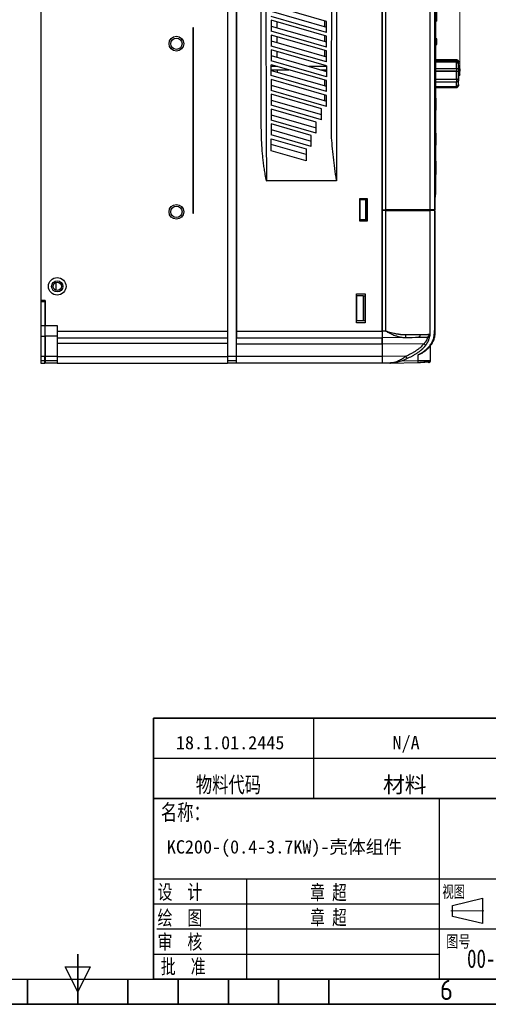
# Model space of a CAD drawing. Header units: millimetres. Extents: x 0 to 423, y 0 to 297.
# Tile 12 of 32: x 208 to 302, y 0 to 196. Entities that reach past the tile are written whole.
import ezdxf

# ---------------------------------------------------------------- set-up
doc = ezdxf.new("R2010")
doc.units = ezdxf.units.MM
doc.header["$PDSIZE"] = -1
doc.linetypes.add('CENTERX2', pattern=[20.32, 12.7, -2.54, 2.54, -2.54])
doc.layers.add('中心线', color=1, linetype='CENTERX2')
doc.layers.add('实线', color=2, linetype='Continuous', lineweight=25)
doc.styles.add('SLDTEXTSTYLE1', font='ISOCP')
doc.styles.add('SLDTEXTSTYLE10', font='SIMSUN.TTC', dxfattribs={"width": 0.75, "bigfont": 'bigfont'})
doc.styles.add('SLDTEXTSTYLE11', font='SIMSUN.TTC', dxfattribs={"width": 0.7, "bigfont": 'bigfont'})
doc.styles.add('SLDTEXTSTYLE14', font='SIMSUN.TTC', dxfattribs={"bigfont": 'bigfont'})
doc.styles.add('SLDTEXTSTYLE16', font='ARIAL.TTF', dxfattribs={"width": 0.948})
doc.styles.add('SLDTEXTSTYLE2', font='HYSWLONGFANGSONG.TTF', dxfattribs={"bigfont": 'bigfont'})
doc.styles.add('SLDTEXTSTYLE5', font='SIMSUN.TTC')
doc.styles.add('SLDTEXTSTYLE6', font='SIMSUN.TTC', dxfattribs={"width": 0.729167, "bigfont": 'bigfont'})
doc.dimstyles.new('SLDDIMSTYLE0', dxfattribs={"dimtxt": 3.5, "dimasz": 2.8, "dimexe": 0, "dimexo": 0.0625, "dimgap": 0.875, "dimtad": 2, "dimlfac": 2, "dimrnd": 1e-09, "dimzin": 12, "dimdsep": 46, "dimtxsty": 'SLDTEXTSTYLE16', "dimsah": 1, "dimcen": 0.09, "dimadec": 0, "dimazin": 3, "dimtfac": 1, "dimtofl": 0, "dimtmove": 0, "dimatfit": 3, "dimfxl": 1, "dimfrac": 2, "dimtolj": 1, "dimtzin": 12, "dimarcsym": 0})

# ---------------------------------------------------------------- blocks, each defined once
blk = doc.blocks.new('SW_NOTE_0_24')
at = {"color": 0, "linetype": 'Continuous', "lineweight": 18, "insert": (1.5, 5.16), "char_height": 4, "attachment_point": 2, "style": 'SLDTEXTSTYLE1'}
blk.add_mtext('6', dxfattribs=at)
blk = doc.blocks.new('GB_A3_A')
at = {"color": 3, "lineweight": 35, "true_color": 0x00ff00}
for p, q in [((220, 0), (220, 10)), ((210, 0), (210, 5)), ((230, 0), (230, 5)), ((240, 0), (240, 5)), ((250, 0), (250, 5)), ((260, 0), (260, 5)), ((270, 0), (270, 5)), ((420, 0), (0, 0)), ((170, 0), (270, 0))]:
    blk.add_line(p, q, dxfattribs=at)
at = {"color": 1, "lineweight": 25}
for p, q in [((220, 2.5), (217.5, 7.5)), ((217.5, 7.5), (222.5, 7.5)), ((222.5, 7.5), (220, 2.5))]:
    blk.add_line(p, q, dxfattribs=at)
at = {"lineweight": 25}
blk.add_line((25, 5), (415, 5), dxfattribs=at)
at = {"color": 7, "linetype": 'Continuous', "lineweight": 0}
blk.add_point((230, 5), dxfattribs=at)
at = {"color": 190, "linetype": 'Continuous', "lineweight": 18, "true_color": 0x8000ff}
blk.add_blockref('SW_NOTE_0_24', (291.96, -0.3), dxfattribs=at)
blk = doc.blocks.new('_D_7')
at = {"color": 7, "linetype": 'Continuous', "lineweight": 18, "true_color": 0xffffff}
for p, q in [((212.65, 208.88), (212.65, 243.91)), ((296.1, 185.69), (296.1, 243.91)), ((296.1, 242.91), (212.65, 242.91))]:
    blk.add_line(p, q, dxfattribs=at)
for points in [[(212.65, 242.91), (215.45, 242.56), (215.45, 243.26)], [(296.1, 242.91), (293.3, 243.26), (293.3, 242.56)]]:
    blk.add_solid(points, dxfattribs=at)
at = {"color": 7, "linetype": 'Continuous', "lineweight": 18, "true_color": 0xffffff, "insert": (253.52, 247.42), "char_height": 3.5, "attachment_point": 1, "style": 'SLDTEXTSTYLE16'}
blk.add_mtext('167', dxfattribs=at)

msp = doc.modelspace()

# ---------------------------------------------------------------- linework, layer by layer
at = {"color": 7, "linetype": 'Continuous', "lineweight": 35}
for p, q in [((235.069, 57.0253), (415.069, 57.0253)), ((235.069, 57.0253), (235.069, 41.0253)), ((235.069, 41.0253), (415, 41.0253)), ((235.069, 5), (235.069, 41.0253)), ((415, 5), (235.069, 5))]:
    msp.add_line(p, q, dxfattribs=at)
at = {"color": 7, "linetype": 'Continuous', "lineweight": 25}
for p, q in [((267.0589, 41.0253), (267.0589, 57.0253)), ((235.069, 49.0253), (415.069, 49.0253)), ((292.069, 5), (292.069, 41.0253)), ((235.069, 25.0253), (343.069, 25.0253)), ((253.669, 5.0253), (253.669, 25.0253)), ((235.069, 20.0253), (292.069, 20.0253)), ((235.7269, 15.0253), (343.7269, 15.0253)), ((235.069, 10.0253), (292.069, 10.0253))]:
    msp.add_line(p, q, dxfattribs=at)
at = {"color": 3, "linetype": 'Continuous', "lineweight": 25, "true_color": 0x00ff00}
for p, q in [((294.6554, 19.7239), (300.6554, 21.1239)), ((294.6554, 17.5239), (294.6554, 19.7239)), ((300.6554, 21.1239), (300.6554, 16.1239)), ((300.6554, 16.1239), (294.6554, 17.5239))]:
    msp.add_line(p, q, dxfattribs=at)
at = {"layer": '中心线', "color": 1, "linetype": 'CENTERX2', "lineweight": 18}
msp.add_line((294.3356, 18.6239), (300.8887, 18.6239), dxfattribs=at)
at = {"layer": '实线', "color": 2, "linetype": 'Continuous', "lineweight": 25, "true_color": 0xffff00}
for p, q in [((249.8541, 220.091), (249.8541, 129.066)), ((251.6541, 129.066), (251.6541, 220.091)), ((251.6541, 214.5285), (251.6541, 134.1285)), ((280.6541, 214.5286), (280.6541, 158.3285)), ((280.6541, 134.1285), (280.6541, 214.5285)), ((281.4041, 158.3285), (281.4041, 214.5182)), ((290.1541, 214.8785), (290.1541, 158.3285)), ((291.0559, 214.3785), (291.0559, 158.3285)), ((291.1541, 214.3785), (291.1541, 158.3285)), ((212.6541, 208.3785), (212.6541, 140.2785)), ((291.2541, 209.5031), (291.2541, 187.2781)), ((271.5541, 204.985), (271.5541, 164.0773)), ((291.5041, 195.9281), (291.5041, 203.4281)), ((269.5601, 195.8833), (258.5074, 199.0526)), ((258.5074, 197.9083), (269.5601, 194.7389)), ((269.5601, 193.6987), (258.5074, 196.8677)), ((242.9041, 194.6285), (242.9041, 157.6285)), ((243.0291, 194.6285), (242.9041, 194.6285)), ((243.0291, 157.6285), (243.0291, 194.6285)), ((258.5074, 196.1026), (258.5074, 193.9178)), ((269.5601, 192.9333), (258.5074, 196.1026)), ((258.5074, 194.9583), (269.5601, 191.7889)), ((259.7212, 194.6102), (259.7212, 195.7545)), ((269.2541, 194.8267), (269.2541, 195.971)), ((269.5601, 193.6987), (269.5601, 195.8833)), ((291.5041, 195.9281), (291.2541, 195.9281)), ((269.5601, 190.7486), (258.5074, 193.9178)), ((269.5601, 189.9833), (258.5074, 193.1526)), ((258.5074, 193.1526), (258.5074, 190.9678)), ((259.7212, 191.6602), (259.7212, 192.8045)), ((269.2541, 191.8767), (269.2541, 193.021)), ((269.5601, 190.7486), (269.5601, 192.9333)), ((291.3541, 193.7531), (291.2541, 193.7531)), ((291.3541, 193.1531), (291.2541, 193.1531)), ((291.5041, 192.4031), (291.2541, 192.4031)), ((291.3541, 193.1531), (291.3541, 193.7531)), ((258.5074, 192.0083), (269.5601, 188.8389)), ((269.5601, 187.7985), (258.5074, 190.9678)), ((291.2541, 191.2531), (291.5041, 191.2531)), ((291.2541, 190.8531), (291.3041, 190.8531)), ((291.3041, 190.4281), (291.2541, 190.4281)), ((291.3041, 190.4281), (291.3041, 190.8531)), ((258.5074, 190.2026), (258.5074, 188.0178)), ((269.5601, 187.0333), (258.5074, 190.2026)), ((258.5074, 189.0583), (269.5601, 185.8889)), ((259.7212, 188.7102), (259.7212, 189.8545)), ((269.2541, 188.9267), (269.2541, 190.071)), ((269.5601, 187.7985), (269.5601, 189.9833)), ((291.3041, 190.0281), (291.2541, 190.0281)), ((291.3041, 189.8031), (291.2541, 189.8031)), ((291.3041, 189.6648), (291.2541, 189.6648)), ((291.3041, 189.6273), (291.2541, 189.6273)), ((291.3041, 189.61), (291.2541, 189.61)), ((291.3041, 189.5802), (291.2541, 189.5802)), ((291.3041, 189.5579), (291.2541, 189.5579)), ((291.3041, 189.5356), (291.2541, 189.5356)), ((291.3041, 189.5281), (291.2541, 189.5281)), ((291.2541, 188.4003), (291.2791, 188.4003)), ((291.2791, 189.5281), (291.2791, 188.4003)), ((291.3291, 189.4781), (291.2791, 189.4781)), ((291.2791, 188.4003), (291.2791, 187.2781)), ((291.3041, 189.8031), (291.3041, 189.9579)), ((291.3041, 189.6648), (291.3041, 189.8031)), ((291.3041, 189.6273), (291.3041, 189.6648)), ((291.3041, 189.61), (291.3041, 189.6273)), ((291.3041, 189.5802), (291.3041, 189.61)), ((291.3041, 189.5579), (291.3041, 189.5802)), ((291.3041, 189.5356), (291.3041, 189.5579)), ((291.3041, 189.5281), (291.3041, 189.5356)), ((269.5601, 184.8484), (258.5074, 188.0178)), ((269.5601, 184.0833), (258.5074, 187.2526)), ((258.5074, 185.0679), (258.5074, 187.2526)), ((259.8119, 186.8785), (258.5074, 186.8785)), ((259.7212, 186.9045), (259.7212, 186.8785)), ((269.5601, 186.8785), (266.109, 186.8785)), ((269.2541, 186.8785), (269.2541, 187.121)), ((269.5601, 187.0333), (269.5601, 184.8484)), ((291.2541, 187.2781), (291.2791, 187.2781)), ((291.2791, 187.2781), (291.2791, 161.3531)), ((295.4487, 188.1566), (291.3291, 188.3005)), ((295.4255, 188.04), (291.3291, 188.04)), ((291.3291, 187.79), (295.4255, 187.79)), ((295.4487, 187.6626), (291.3291, 187.7878)), ((295.4255, 186.4479), (291.3291, 186.4479)), ((292.4643, 188.2608), (295.4255, 188.2608)), ((295.4255, 188.04), (295.4255, 187.79)), ((295.4255, 186.4479), (295.4255, 185.9649)), ((295.4487, 188.0906), (295.4487, 188.1566)), ((295.4487, 186.4098), (295.4487, 187.6626)), ((295.8247, 187.8978), (295.8309, 187.8027)), ((295.8247, 187.7146), (295.8247, 187.4646)), ((295.834, 187.5859), (295.834, 187.7812)), ((295.834, 186.3122), (295.834, 187.3359)), ((296.0251, 187.053), (296.1007, 185.9837)), ((258.5074, 186.2285), (262.0787, 186.2285)), ((258.5074, 186.1083), (269.5601, 182.9389)), ((269.5601, 181.8983), (258.5074, 185.0679)), ((259.7212, 186.2285), (259.7212, 185.7602)), ((268.3759, 186.2285), (269.5601, 186.2285)), ((269.2541, 185.9767), (269.2541, 186.2285)), ((291.3291, 185.6071), (291.2791, 185.6071)), ((291.2791, 185.4781), (291.3354, 185.4781)), ((291.3291, 185.9649), (295.4255, 185.9649)), ((295.4487, 185.9269), (291.3291, 185.9642)), ((295.4487, 184.3612), (295.4487, 185.9269)), ((295.8247, 186.3506), (295.8247, 185.8677)), ((295.834, 186.3122), (295.8247, 186.3506)), ((295.8247, 185.8677), (295.834, 185.8292)), ((295.834, 184.5499), (295.8247, 184.4756)), ((295.8247, 184.4756), (295.8247, 184.0425)), ((295.834, 184.5499), (295.834, 185.8292)), ((295.8424, 183.3932), (295.8996, 185.2704)), ((296.1007, 185.9837), (295.9007, 185.9837)), ((295.9022, 185.1906), (296.1023, 185.1906)), ((258.5074, 184.3026), (258.5074, 182.1179)), ((269.5601, 181.1333), (258.5074, 184.3026)), ((258.5074, 183.1583), (269.5601, 179.9889)), ((269.2541, 183.0267), (269.2541, 184.171)), ((269.5601, 181.8983), (269.5601, 184.0833)), ((291.2791, 184.2881), (295.4487, 184.3612)), ((295.4255, 184.2877), (291.2791, 184.2877)), ((291.2791, 183.8546), (295.4255, 183.8546)), ((291.2791, 182.8256), (295.4487, 182.9669)), ((295.4255, 182.8248), (291.2791, 182.8248)), ((291.2791, 182.654), (292.4643, 182.6954)), ((291.2791, 182.6954), (295.4255, 182.6954)), ((295.4255, 184.2877), (295.4255, 183.8546)), ((295.4255, 182.8248), (295.4255, 182.6954)), ((295.4487, 182.9669), (295.4487, 183.9282)), ((295.8247, 184.0425), (295.834, 184.1169)), ((295.834, 183.3313), (295.8247, 183.1878)), ((295.8247, 183.1878), (295.8247, 183.0584)), ((295.834, 183.3313), (295.834, 184.1169)), ((269.5601, 178.9483), (258.5074, 182.1179)), ((268.54, 178.4758), (258.5074, 181.3526)), ((258.5074, 181.3526), (258.5074, 179.1679)), ((269.2541, 180.0767), (269.2541, 181.221)), ((269.5601, 178.9483), (269.5601, 181.1333)), ((291.3041, 181.4781), (291.2791, 181.4781)), ((291.2791, 180.7281), (291.3041, 180.7281)), ((291.3041, 180.7281), (291.3041, 181.4781)), ((291.3041, 177.2281), (291.3041, 180.7281)), ((291.3041, 180.5658), (291.4041, 180.5658)), ((291.4041, 179.4781), (291.4041, 180.5658)), ((258.5074, 180.2083), (268.54, 177.3315)), ((268.54, 176.2908), (258.5074, 179.1679)), ((291.3041, 179.4781), (291.4041, 179.4781)), ((291.4041, 178.4781), (291.4041, 179.4781)), ((258.5074, 178.4026), (258.5074, 176.2179)), ((267.5199, 175.8183), (258.5074, 178.4026)), ((258.5074, 177.2583), (267.5199, 174.674)), ((268.54, 176.2908), (268.54, 178.4758)), ((291.2791, 177.2281), (291.3041, 177.2281)), ((291.3041, 178.4781), (291.4041, 178.4781)), ((291.4041, 178.1842), (291.3041, 178.1842)), ((291.3041, 176.4781), (291.3041, 177.2281)), ((291.4041, 178.1842), (291.4041, 178.4781)), ((267.5199, 173.6333), (258.5074, 176.2179)), ((266.4997, 173.1608), (258.5074, 175.4526)), ((258.5074, 175.4526), (258.5074, 173.2679)), ((267.5199, 173.6333), (267.5199, 175.8183)), ((291.2791, 176.4781), (291.3041, 176.4781)), ((291.3041, 175.3281), (291.2791, 175.3281)), ((258.5074, 174.3083), (266.4997, 172.0165)), ((266.4997, 170.9758), (258.5074, 173.2679)), ((266.4997, 170.9758), (266.4997, 173.1608)), ((291.2791, 174.5781), (291.3041, 174.5781)), ((291.3041, 171.0781), (291.3041, 174.5781)), ((291.3041, 173.622), (291.4041, 173.622)), ((291.3041, 173.3281), (291.4041, 173.3281)), ((291.3041, 173.3068), (291.4041, 173.3068)), ((291.3041, 173.2643), (291.4041, 173.2643)), ((291.3041, 173.1792), (291.4041, 173.1792)), ((291.3041, 173.0941), (291.4041, 173.0941)), ((291.3041, 173.009), (291.4041, 173.009)), ((291.3041, 172.9239), (291.4041, 172.9239)), ((291.3041, 172.8387), (291.4041, 172.8387)), ((291.3041, 172.7962), (291.4041, 172.7962)), ((291.3041, 172.7749), (291.4041, 172.7749)), ((291.3041, 172.7536), (291.4041, 172.7536)), ((291.3041, 172.7111), (291.4041, 172.7111)), ((291.4041, 173.3281), (291.4041, 173.622)), ((291.4041, 173.3068), (291.4041, 173.3281)), ((291.4041, 173.2643), (291.4041, 173.3068)), ((291.4041, 173.1792), (291.4041, 173.2643)), ((291.4041, 173.0941), (291.4041, 173.1792)), ((291.4041, 173.009), (291.4041, 173.0941)), ((291.4041, 172.9239), (291.4041, 173.009)), ((291.4041, 172.8387), (291.4041, 172.9239)), ((291.4041, 172.7962), (291.4041, 172.8387)), ((291.4041, 172.7749), (291.4041, 172.7962)), ((291.4041, 172.7536), (291.4041, 172.7749)), ((291.4041, 172.7111), (291.4041, 172.7536)), ((291.4041, 172.6473), (291.4041, 172.7111)), ((258.5074, 170.0578), (258.5074, 172.5026)), ((258.5074, 172.5026), (265.4796, 170.5033)), ((265.4796, 169.359), (258.5074, 171.3583)), ((291.2791, 171.0781), (291.3041, 171.0781)), ((291.3041, 172.6473), (291.4041, 172.6473)), ((291.3041, 172.6047), (291.4041, 172.6047)), ((291.3041, 172.5196), (291.4041, 172.5196)), ((291.3041, 172.4132), (291.4041, 172.4132)), ((291.3041, 172.3494), (291.4041, 172.3494)), ((291.3041, 172.3281), (291.4041, 172.3281)), ((291.3041, 171.2404), (291.4041, 171.2404)), ((291.4041, 172.6047), (291.4041, 172.6473)), ((291.4041, 172.5196), (291.4041, 172.6047)), ((291.4041, 172.4132), (291.4041, 172.5196)), ((291.4041, 172.3494), (291.4041, 172.4132)), ((291.4041, 172.3281), (291.4041, 172.3494)), ((291.4041, 171.2404), (291.4041, 172.3281)), ((265.4796, 168.0582), (258.5074, 170.0578)), ((265.4796, 170.5033), (265.4796, 168.0582)), ((291.2791, 170.3281), (291.3041, 170.3281)), ((291.3291, 169.1781), (291.2791, 169.1781)), ((291.2791, 168.4281), (291.3291, 168.4281)), ((291.3291, 164.9281), (291.3291, 168.4281)), ((291.3291, 168.0031), (291.4041, 168.0031)), ((291.3291, 167.2281), (291.4041, 167.2281)), ((291.3541, 168.0524), (291.3541, 168.4281)), ((291.4041, 167.2281), (291.4041, 168.0031)), ((291.4041, 166.1281), (291.4041, 167.2281)), ((291.2791, 164.9281), (291.3291, 164.9281)), ((291.3291, 166.1281), (291.4041, 166.1281)), ((291.3291, 165.3531), (291.4041, 165.3531)), ((291.3541, 164.9281), (291.3541, 165.3038)), ((291.4041, 165.3531), (291.4041, 166.1281)), ((271.5541, 164.0773), (257.6309, 164.0784)), ((291.2791, 164.1781), (291.3291, 164.1781)), ((291.2791, 161.3531), (291.1541, 161.3531)), ((291.2791, 160.8531), (291.2791, 161.3531)), ((276.2041, 160.5785), (277.6541, 160.5785)), ((276.2041, 156.0785), (276.2041, 160.5785)), ((277.3297, 160.336), (276.2541, 160.3285)), ((276.2541, 156.3285), (276.2541, 160.3285)), ((277.3297, 160.336), (277.5797, 160.3378)), ((277.3297, 160.336), (277.3297, 156.3285)), ((277.6541, 160.3383), (277.5797, 160.3378)), ((277.5797, 156.3285), (277.5797, 160.3378)), ((277.6541, 160.5785), (277.6541, 156.0785)), ((291.1541, 160.8531), (291.2791, 160.8531)), ((242.9041, 157.6285), (243.0291, 157.6285)), ((280.6541, 158.3285), (281.4041, 158.3285)), ((281.4041, 158.2035), (280.6541, 158.2035)), ((280.6541, 158.2035), (280.6541, 134.1284)), ((281.388, 158.3285), (281.388, 158.2035)), ((281.4041, 134.1389), (281.4041, 158.2035)), ((287.0041, 158.2035), (287.0041, 158.3285)), ((288.1041, 158.3285), (288.1041, 158.2035)), ((288.9719, 158.2035), (288.9719, 158.3285)), ((289.0041, 158.3285), (289.0041, 158.2035)), ((289.0216, 158.3285), (289.0216, 158.2035)), ((290.0041, 158.2035), (290.0041, 158.3285)), ((291.0559, 158.3285), (290.1541, 158.3285)), ((290.1541, 158.2035), (290.1541, 133.7785)), ((291.0552, 158.2035), (290.1541, 158.2035)), ((291.0552, 158.2035), (291.0558, 134.2785)), ((291.1541, 158.2035), (291.0552, 158.2035)), ((291.1541, 158.2035), (291.1541, 134.2785)), ((277.6541, 156.0785), (276.2041, 156.0785)), ((277.3297, 156.3285), (276.2541, 156.3285)), ((277.5797, 156.3285), (277.3297, 156.3285)), ((277.6541, 156.3285), (277.5797, 156.3285)), ((215.6541, 143.8647), (215.6541, 142.2923)), ((275.5541, 141.5785), (277.2541, 141.5785)), ((275.5541, 135.8285), (275.5541, 141.5785)), ((277.2541, 141.5785), (277.2541, 135.8285)), ((213.5041, 140.2785), (212.6541, 140.2785)), ((212.6541, 140.2785), (212.6541, 140.0785)), ((212.6541, 140.0785), (213.4041, 140.0785)), ((212.6541, 140.0785), (212.6541, 135.2785)), ((213.4041, 140.2785), (213.4041, 140.0785)), ((213.4041, 140.0785), (213.4041, 135.2785)), ((213.5041, 140.2785), (213.5041, 135.2785)), ((275.5791, 136.2035), (275.5791, 141.2035)), ((276.8767, 141.2035), (275.5791, 141.2035)), ((276.8767, 141.2035), (276.8767, 136.2035)), ((276.8767, 141.2035), (277.1767, 141.2035)), ((277.1767, 141.2035), (277.1767, 136.2035)), ((277.1767, 141.2035), (277.2326, 141.2035)), ((277.2326, 136.2035), (277.2326, 141.2035)), ((277.2541, 141.2035), (277.2326, 141.2035)), ((277.2541, 135.8285), (275.5541, 135.8285)), ((276.8767, 136.2035), (275.5791, 136.2035)), ((277.1767, 136.2035), (276.8767, 136.2035)), ((277.2326, 136.2035), (277.1767, 136.2035)), ((277.2541, 136.2035), (277.2326, 136.2035)), ((212.6541, 135.2785), (212.6541, 133.1275)), ((212.6541, 135.2785), (213.4041, 135.2785)), ((213.4041, 135.2785), (213.4041, 133.1275)), ((213.5041, 133.1275), (213.5041, 135.2785)), ((213.5041, 135.2785), (215.9041, 135.2785)), ((215.9041, 135.2785), (215.9041, 133.1275)), ((215.9041, 134.1285), (249.8541, 134.1285)), ((251.6541, 134.1285), (280.6541, 134.1285)), ((281.4041, 134.1389), (280.6541, 134.1284)), ((212.6541, 133.1275), (213.4041, 133.1275)), ((212.6541, 133.1275), (212.6541, 129.066)), ((213.4041, 133.1275), (213.4041, 129.066)), ((215.9041, 133.1275), (213.5041, 133.1275)), ((213.5041, 133.1275), (213.5041, 129.066)), ((215.9041, 133.1275), (215.9041, 129.066)), ((215.9041, 132.8285), (249.8541, 132.8285)), ((249.8541, 131.6785), (215.9041, 131.6785)), ((251.6541, 132.8285), (280.6541, 132.8285)), ((280.6541, 131.5285), (251.6541, 131.5285)), ((285.2194, 132.8923), (280.6541, 132.8285)), ((288.9353, 131.6443), (280.6541, 131.5286)), ((280.6541, 131.5286), (280.6541, 129.0784)), ((280.6541, 131.5285), (280.6541, 129.0785)), ((284.7386, 132.9133), (285.285, 132.9278)), ((285.2194, 132.8923), (285.285, 132.9279)), ((289.522, 132.9523), (289.6064, 132.97)), ((289.522, 132.9523), (289.56, 132.9392)), ((290.3041, 128.3077), (290.3041, 131.3151)), ((213.4041, 129.066), (212.6541, 129.066)), ((212.6541, 129.066), (212.6541, 128.2785)), ((212.6541, 128.2785), (213.4041, 128.2785)), ((212.6541, 128.2785), (212.6541, 127.7785)), ((212.6541, 127.7785), (213.4041, 127.7785)), ((213.4041, 128.2785), (213.4041, 129.066)), ((213.5041, 128.9285), (213.4041, 128.9285)), ((213.4041, 127.7785), (213.4041, 128.2785)), ((213.5041, 127.7785), (213.4041, 127.7785)), ((215.9041, 129.066), (213.5041, 129.066)), ((213.5041, 129.066), (213.5041, 128.2785)), ((213.5041, 128.2785), (215.9041, 128.2785)), ((213.5041, 128.2785), (213.5041, 127.7785)), ((215.9041, 127.7785), (213.5041, 127.7785)), ((215.9041, 129.0785), (249.8541, 129.0785)), ((215.9041, 129.066), (215.9041, 128.2785)), ((215.9041, 128.2785), (215.9041, 127.7785)), ((215.9041, 127.7785), (249.8541, 127.7785)), ((249.8541, 129.066), (249.8541, 128.2785)), ((251.6541, 129.066), (249.8541, 129.066)), ((249.8541, 128.2785), (251.6541, 128.2785)), ((249.8541, 128.2785), (249.8541, 127.7785)), ((251.6541, 127.7785), (249.8541, 127.7785)), ((280.6541, 129.0785), (251.6541, 129.0785)), ((251.6541, 128.2785), (251.6541, 129.066)), ((251.6541, 127.7785), (251.6541, 128.2785)), ((280.6541, 127.7785), (251.6541, 127.7785)), ((285.3823, 129.1444), (280.6541, 129.0784)), ((282.1541, 127.7995), (280.6541, 127.7785)), ((282.1541, 127.7995), (287.8447, 127.8789)), ((284.4806, 128.2319), (287.8458, 128.2789)), ((287.8447, 127.8789), (287.8467, 127.9079)), ((287.8458, 128.2789), (287.8458, 129.435)), ((289.9097, 127.9078), (289.8097, 127.9064)), ((290.0789, 128.2434), (290.2558, 128.3072))]:
    msp.add_line(p, q, dxfattribs=at)
at = {"layer": '实线', "color": 2, "linetype": 'Continuous', "lineweight": 25, "true_color": 0xffff00, "flags": 128}
msp.add_lwpolyline([(213.5041, 129.1148), (213.459, 129.1227), (213.4041, 129.1353)], dxfattribs=at)
at = {"layer": '实线', "color": 2, "linetype": 'Continuous', "lineweight": 25, "true_color": 0xffff00}
for centre, radius in [((239.6541, 191.4285), 1.475), ((239.6541, 191.4285), 1.125), ((239.6541, 157.9285), 1.475), ((239.6541, 157.9285), 1.125), ((215.9041, 143.0785), 1.75), ((215.9041, 143.0785), 1.125), ((215.9041, 143.0785), 0.825)]:
    msp.add_circle(centre, radius, dxfattribs=at)
for centre, radius, start, end in [((295.4347, 187.7569), 0.4, 3.487335, 88), ((267.4517, 185.6004), 28.4516, 4.001471, 4.261341), ((267.4517, 185.3504), 28.4516, 4.001471, 4.261341), ((213.6541, 130.1035), 0.25, 180, 233.130102)]:
    msp.add_arc(centre, radius, start, end, dxfattribs=at)
for points, knots in [([(257.6309, 164.0784), (257.5384, 164.5084), (257.3701, 165.291), (257.1679, 166.4345), (257.0237, 167.5283), (256.9071, 168.6097), (256.7823, 169.689), (256.6999, 170.8617), (256.6234, 172.14), (256.5795, 173.5504), (256.5658, 174.9132), (256.5632, 177.5967), (256.5561, 180.6155), (256.5546, 183.5833), (256.5542, 184.8534), (256.5542, 185.3727), (256.5541, 185.5942), (256.5541, 185.8164), (256.5541, 185.9648), (256.5541, 186.0391), (256.5541, 186.0392), (256.5541, 186.0397), (256.5541, 186.0415), (256.5541, 186.0487), (256.5541, 186.0771), (256.5541, 186.1905), (256.5541, 186.442), (256.5541, 186.8729), (256.5541, 187.5747), (256.5541, 188.5921), (256.5541, 189.9695), (256.5541, 191.7977), (256.5541, 194.1215), (256.5541, 196.9857), (256.5541, 200.2904), (256.5541, 204.0356), (256.5541, 206.6791), (256.5541, 208.0743)], [0, 0, 0, 0, 0.02994015, 0.05449071, 0.07902899, 0.10502361, 0.1285368, 0.15297934, 0.18503945, 0.21571066, 0.24902914, 0.27781185, 0.39838828, 0.45453723, 0.47984202, 0.48485564, 0.48988339, 0.49492526, 0.49998127, 0.49998153, 0.49998372, 0.49998998, 0.50001394, 0.50010761, 0.50047796, 0.50195071, 0.50782438, 0.51760228, 0.53128442, 0.55560051, 0.58685745, 0.62505525, 0.68005454, 0.74504866, 0.82003761, 0.90502139, 1, 1, 1, 1]), ([(257.6309, 164.0784), (257.6324, 164.0786), (257.6353, 164.0789), (257.6392, 164.0805), (257.6424, 164.0829), (257.6458, 164.0876), (257.6508, 164.1095), (257.6378, 164.14), (257.6402, 164.1884), (257.6394, 164.2193), (257.6393, 164.2404), (257.6393, 164.2444), (257.6393, 164.2588), (257.6387, 165.0742), (257.6369, 166.6782), (257.633, 169.0852), (257.6279, 171.4684), (257.6215, 173.8996), (257.6148, 176.0065), (257.6085, 177.8054), (257.6031, 179.2162), (257.5975, 180.5705), (257.5918, 181.8684), (257.586, 183.1098), (257.5801, 184.2948), (257.5718, 185.915), (257.5611, 187.906), (257.5468, 190.3613), (257.5325, 192.7485), (257.5173, 195.1452), (257.5049, 197.1279), (257.4947, 198.8054), (257.4874, 200.1271), (257.4804, 201.5124), (257.4756, 202.8268), (257.4742, 204.1689), (257.4743, 205.4681), (257.4963, 206.3622), (257.5074, 206.8093)], [0, 0, 0, 0, 0.000106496, 0.000202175, 0.000293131, 0.000386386, 0.000603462, 0.001822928, 0.002579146, 0.003985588, 0.0039945, 0.004065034, 0.004261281, 0.005004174, 0.0612962, 0.116841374, 0.173939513, 0.22855635, 0.287483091, 0.32180961, 0.354815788, 0.386501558, 0.4168669, 0.445911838, 0.473636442, 0.500040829, 0.559633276, 0.613387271, 0.672376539, 0.727197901, 0.78161963, 0.811553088, 0.84495566, 0.874391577, 0.908800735, 0.937219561, 0.968604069, 1, 1, 1, 1]), ([(271.5541, 164.0773), (271.554, 164.0778), (271.5532, 164.0818), (271.5512, 164.0956), (271.5439, 164.145), (271.4317, 164.9774), (271.2301, 166.5336), (270.9561, 168.8127), (270.7079, 171.0195), (270.4818, 173.3152), (270.5429, 175.3007), (270.5384, 176.97), (270.5419, 178.1923), (270.5431, 179.4022), (270.5451, 180.6151), (270.5473, 181.843), (270.55, 183.0089), (270.5555, 184.6554), (270.5631, 186.7329), (270.571, 189.1315), (270.58, 191.298), (270.5905, 193.4264), (270.6004, 195.3342), (270.6051, 196.9956), (270.6081, 198.0382), (270.61, 198.7664), (270.6112, 199.2064), (270.6119, 199.7347), (270.6117, 200.3238), (270.6103, 200.9576), (270.6084, 201.5289), (270.6061, 202.1047), (270.5991, 202.7281), (270.5883, 203.3303), (270.5769, 203.8315), (270.565, 204.1173), (270.5601, 204.236)], [0, 0, 0, 0, 0.00003661, 0.00030531, 0.00103457, 0.00376536, 0.06294932, 0.11808845, 0.17495405, 0.2286532, 0.28990373, 0.32289308, 0.35319147, 0.38106829, 0.41313904, 0.44366754, 0.47265594, 0.5001064, 0.56648679, 0.62761736, 0.67903502, 0.72810049, 0.78639165, 0.82135967, 0.85203849, 0.864171, 0.87568632, 0.88486225, 0.90358439, 0.91963962, 0.93214752, 0.946206, 0.96259305, 0.97866399, 0.99113722, 1, 1, 1, 1]), ([(295.4255, 188.2608), (295.4704, 188.2566), (295.56, 188.2481), (295.6796, 188.1816), (295.7701, 188.0837), (295.8148, 187.9824), (295.8223, 187.9185), (295.8247, 187.8978)], [0, 0, 0, 0, 0.22274567, 0.44547911, 0.66857056, 0.89251077, 1, 1, 1, 1]), ([(295.8247, 187.7146), (295.8173, 187.7535), (295.8026, 187.8313), (295.7256, 187.9317), (295.6179, 188.0046), (295.5111, 188.0366), (295.4459, 188.0392), (295.4255, 188.04)], [0, 0, 0, 0, 0.22514425, 0.45031544, 0.67479347, 0.89830347, 1, 1, 1, 1]), ([(295.4255, 187.79), (295.4704, 187.7862), (295.56, 187.7786), (295.6796, 187.719), (295.7701, 187.6312), (295.8148, 187.5404), (295.8223, 187.4831), (295.8247, 187.4646)], [0, 0, 0, 0, 0.22274567, 0.44547911, 0.66857056, 0.89251077, 1, 1, 1, 1]), ([(295.8247, 186.3506), (295.8173, 186.3622), (295.8026, 186.3855), (295.7256, 186.4155), (295.6179, 186.4373), (295.5111, 186.4469), (295.4459, 186.4476), (295.4255, 186.4479)], [0, 0, 0, 0, 0.22514425, 0.45031544, 0.67479347, 0.89830347, 1, 1, 1, 1]), ([(295.834, 187.3359), (295.8268, 187.3748), (295.8125, 187.4528), (295.7358, 187.5536), (295.6284, 187.6268), (295.5257, 187.6578), (295.4649, 187.6616), (295.4487, 187.6626)], [0, 0, 0, 0, 0.23003517, 0.46010169, 0.68936385, 0.91751711, 1, 1, 1, 1]), ([(295.889, 185.9687), (295.8884, 186.5154), (295.8877, 187.1197), (295.8346, 187.721), (295.8296, 187.7783)], [0, 0, 0, 0, 0.904704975, 1, 1, 1, 1]), ([(295.8552, 187.2042), (295.8614, 187.2026), (295.9072, 187.1905), (295.9677, 187.15), (296.015, 187.0983), (296.0226, 187.0644), (296.0251, 187.053)], [0, 0, 0, 0, 0.05858845, 0.43141885, 0.8083562, 1, 1, 1, 1]), ([(295.4255, 185.9649), (295.4704, 185.9638), (295.56, 185.9615), (295.6796, 185.9437), (295.7701, 185.9175), (295.8148, 185.8903), (295.8223, 185.8732), (295.8247, 185.8677)], [0, 0, 0, 0, 0.22274567, 0.44547911, 0.66857056, 0.89251077, 1, 1, 1, 1]), ([(295.8247, 184.4756), (295.8173, 184.4531), (295.8026, 184.4082), (295.7256, 184.3502), (295.6179, 184.3081), (295.5111, 184.2896), (295.4459, 184.2881), (295.4255, 184.2877)], [0, 0, 0, 0, 0.22514425, 0.45031544, 0.67479347, 0.89830347, 1, 1, 1, 1]), ([(295.834, 185.8292), (295.8268, 185.8408), (295.8125, 185.8641), (295.7358, 185.8943), (295.6284, 185.9161), (295.5257, 185.9254), (295.4649, 185.9265), (295.4487, 185.9269)], [0, 0, 0, 0, 0.23003517, 0.46010169, 0.68936385, 0.91751711, 1, 1, 1, 1]), ([(295.4487, 184.3612), (295.4933, 184.3642), (295.5826, 184.3702), (295.6996, 184.4066), (295.7867, 184.4589), (295.826, 184.5101), (295.8323, 184.5412), (295.834, 184.5499)], [0, 0, 0, 0, 0.22732333, 0.45463125, 0.68238087, 0.91112741, 1, 1, 1, 1]), ([(295.9035, 185.2702), (295.9036, 185.2879), (295.9038, 185.3233), (295.9038, 185.4153), (295.9037, 185.5352), (295.9032, 185.681), (295.9024, 185.8184), (295.9015, 185.9222), (295.9009, 185.9662), (295.9007, 185.9837)], [0, 0, 0, 0, 0.10998035, 0.2201072, 0.3875413, 0.55497534, 0.72241137, 0.8898516, 1, 1, 1, 1]), ([(296.1023, 185.1966), (296.1024, 185.1952), (296.1028, 185.1909), (296.1034, 185.2348), (296.1037, 185.3117), (296.1038, 185.4146), (296.1037, 185.5354), (296.1032, 185.6809), (296.1024, 185.8185), (296.1015, 185.9222), (296.101, 185.9662), (296.1007, 185.9837)], [0, 0, 0, 0, 0.05768657, 0.18650072, 0.31531166, 0.40002754, 0.52883478, 0.65764197, 0.78645069, 0.9152626, 1, 1, 1, 1]), ([(295.4255, 183.8546), (295.4704, 183.8568), (295.56, 183.8613), (295.6796, 183.8957), (295.7701, 183.9463), (295.8148, 183.9988), (295.8223, 184.0318), (295.8247, 184.0425)], [0, 0, 0, 0, 0.22274567, 0.44547911, 0.66857056, 0.89251077, 1, 1, 1, 1]), ([(295.8247, 183.1878), (295.8173, 183.1444), (295.8026, 183.0576), (295.7256, 182.9456), (295.6179, 182.8643), (295.5111, 182.8286), (295.4459, 182.8257), (295.4255, 182.8248)], [0, 0, 0, 0, 0.225144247, 0.450315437, 0.674793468, 0.898303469, 1, 1, 1, 1]), ([(295.4255, 182.6954), (295.4704, 182.6996), (295.56, 182.7082), (295.6796, 182.7746), (295.7701, 182.8725), (295.8148, 182.9738), (295.8223, 183.0377), (295.8247, 183.0584)], [0, 0, 0, 0, 0.22274567, 0.44547911, 0.66857056, 0.89251077, 1, 1, 1, 1]), ([(295.4487, 182.9669), (295.4933, 182.9726), (295.5826, 182.9842), (295.6996, 183.0547), (295.7867, 183.1556), (295.826, 183.2546), (295.8323, 183.3146), (295.834, 183.3313)], [0, 0, 0, 0, 0.22732333, 0.45463125, 0.68238087, 0.91112741, 1, 1, 1, 1]), ([(290.1541, 158.3285), (290.1475, 158.3285), (290.1344, 158.3285), (289.9997, 158.3285), (289.7601, 158.3285), (289.4096, 158.3285), (288.9546, 158.3285), (288.4196, 158.3285), (287.8109, 158.3285), (286.9526, 158.3285), (285.8034, 158.3285), (284.3805, 158.3285), (282.9151, 158.3285), (281.9076, 158.3285), (281.4041, 158.3285)], [0, 0, 0, 0, 0.062403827, 0.124889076, 0.188040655, 0.250275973, 0.311534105, 0.375478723, 0.43553107, 0.501037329, 0.625816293, 0.750437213, 0.87527836, 1, 1, 1, 1]), ([(281.4041, 158.2035), (281.9087, 158.2035), (282.9135, 158.2035), (284.3821, 158.2035), (285.3297, 158.2035), (286.2572, 158.2035), (286.7119, 158.2035), (287.5899, 158.2035), (288.0145, 158.2035), (288.5892, 158.2035), (288.7703, 158.2035), (289.1037, 158.2035), (289.2558, 158.2035), (289.5253, 158.2035), (289.7607, 158.2035), (289.9207, 158.2035), (290.0445, 158.2035), (290.0879, 158.2035), (290.1425, 158.2035), (290.1541, 158.2035), (290.1541, 158.2035)], [0, 0, 0, 0, 0.125, 0.25, 0.375, 0.375, 0.5, 0.5, 0.625, 0.625, 0.6875, 0.6875, 0.75, 0.75, 0.8125, 0.875, 0.875, 0.9375, 0.9375, 1, 1, 1, 1]), ([(280.6541, 134.1284), (280.6541, 134.1022), (280.6541, 134.0499), (280.6541, 133.9716), (280.6542, 133.8939), (280.6542, 133.8171), (280.6543, 133.7414), (280.6543, 133.6672), (280.6543, 133.5946), (280.6544, 133.5239), (280.6544, 133.4555), (280.6545, 133.3895), (280.6545, 133.3262), (280.6545, 133.2659), (280.6545, 133.2087), (280.6545, 133.1548), (280.6545, 133.1045), (280.6545, 133.058), (280.6544, 133.0153), (280.6544, 132.9767), (280.6543, 132.9423), (280.6543, 132.9122), (280.6543, 132.8866), (280.6542, 132.8655), (280.6542, 132.849), (280.6541, 132.8373), (280.6541, 132.8299), (280.6541, 132.829), (280.6541, 132.8285)], [0, 0, 0, 0, 0.03846376, 0.07692698, 0.11538972, 0.15385201, 0.1923139, 0.23077544, 0.26923667, 0.30769763, 0.34615837, 0.38461893, 0.42307936, 0.4615397, 0.5, 0.5384603, 0.57692064, 0.61538107, 0.65384163, 0.69230237, 0.73076333, 0.76922456, 0.8076861, 0.84614799, 0.88461028, 0.92307302, 0.96153624, 1, 1, 1, 1]), ([(285.3933, 133.3922), (285.3343, 133.3916), (285.2191, 133.3905), (285.0494, 133.3943), (284.8876, 133.4014), (284.7336, 133.4113), (284.5875, 133.4234), (284.4495, 133.4371), (284.3196, 133.452), (284.1979, 133.4675), (284.0845, 133.4834), (283.9794, 133.4992), (283.8826, 133.5147), (283.7942, 133.5296), (283.7142, 133.5436), (283.6426, 133.5567), (283.5795, 133.5685), (283.4521, 133.5932), (283.2574, 133.6333), (282.9034, 133.7138), (282.4611, 133.8253), (282.0187, 133.9485), (281.711, 134.0413), (281.5576, 134.0894), (281.4809, 134.114), (281.4425, 134.1264), (281.4233, 134.1326), (281.4123, 134.1362), (281.4068, 134.138), (281.4041, 134.1389)], [0, 0, 0, 0, 0.04522037, 0.08833041, 0.12934031, 0.16825547, 0.20507793, 0.23980739, 0.27244213, 0.30297974, 0.33141738, 0.35775211, 0.38198105, 0.40410139, 0.42411057, 0.44200663, 0.45778821, 0.47145437, 0.53754558, 0.60366139, 0.73662594, 0.86836809, 0.93407802, 0.96699703, 0.98348606, 0.99173967, 0.99586896, 0.99793426, 1, 1, 1, 1]), ([(281.4041, 134.1389), (281.6131, 134.0261), (282.0063, 133.8139), (282.6588, 133.5044), (283.2939, 133.2519), (283.8825, 133.0738), (284.3483, 132.9663), (284.6201, 132.9324), (284.7526, 132.9158)], [0, 0, 0, 0, 0.18831802, 0.35421717, 0.58191546, 0.75191821, 0.87905848, 1, 1, 1, 1]), ([(287.8458, 129.435), (287.915, 129.4725), (288.0521, 129.5467), (288.2525, 129.6628), (288.4461, 129.781), (288.6329, 129.9016), (288.8128, 130.0246), (288.9858, 130.1499), (289.152, 130.2776), (289.3113, 130.4077), (289.4638, 130.5402), (289.6094, 130.675), (289.7482, 130.8122), (289.8801, 130.9518), (290.0051, 131.0938), (290.1233, 131.2381), (290.2773, 131.441), (290.4561, 131.7085), (290.7051, 132.1623), (290.8884, 132.6395), (290.9914, 133.1395), (291.0338, 133.5035), (291.0532, 133.8872), (291.0548, 134.1396), (291.0558, 134.2785)], [0, 0, 0, 0, 0.0382571, 0.07573429, 0.11245258, 0.14843435, 0.18370333, 0.21828475, 0.25220537, 0.28549354, 0.31817925, 0.3502942, 0.38187178, 0.41294713, 0.44355711, 0.47374029, 0.50353691, 0.56727001, 0.62977169, 0.75477456, 0.81347807, 0.87738534, 0.93255174, 1, 1, 1, 1]), ([(288.1897, 133.4294), (288.1902, 133.3708), (288.1781, 133.2441), (288.1322, 133.1261), (288.073, 133.0288), (288.0368, 132.9905), (287.9614, 132.9411), (287.9222, 132.93), (287.8857, 132.9295)], [0, 0, 0, 0, 0.25, 0.5, 0.5, 0.75, 0.75, 1, 1, 1, 1]), ([(290.0017, 133.4523), (289.9368, 133.4515), (289.8052, 133.4498), (289.5602, 133.4468), (289.3405, 133.444), (289.0878, 133.4409), (288.7169, 133.4362), (288.4058, 133.4322), (288.1897, 133.4294)], [-0.000000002, -0.000000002, -0.000000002, -0.000000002, 0.125, 0.1875, 0.25, 0.3125, 0.375, 0.49999999, 0.49999999, 0.49999999, 0.49999999]), ([(291.1541, 134.2785), (291.1536, 134.1465), (291.1526, 133.8953), (291.1355, 133.5379), (291.102, 133.2203), (291.0273, 132.8013), (290.8641, 132.2642), (290.6068, 131.7592), (290.3626, 131.3903), (290.1749, 131.1415), (289.963, 130.8932), (289.7268, 130.6477), (289.4662, 130.4064), (289.1809, 130.171), (288.8719, 129.941), (288.6527, 129.7978), (288.5409, 129.7247)], [0, 0, 0, 0, 0.07155064, 0.13623376, 0.19388938, 0.24460016, 0.36683484, 0.49667677, 0.55025517, 0.60662037, 0.66558661, 0.72710925, 0.79125181, 0.8580518, 0.92758408, 1, 1, 1, 1]), ([(289.6064, 132.97), (289.638, 132.9744), (289.702, 132.9834), (289.7873, 133.0349), (289.8644, 133.0984), (289.9257, 133.1785), (289.9857, 133.2938), (289.9954, 133.3898), (290.0017, 133.4523)], [0, 0, 0, 0, 0.14173384, 0.28723721, 0.43560173, 0.58396455, 0.72947046, 1, 1, 1, 1]), ([(291.0558, 134.2785), (291.0817, 134.2785), (291.1072, 134.2785), (291.1436, 134.2785), (291.1541, 134.2785), (291.1541, 134.2785)], [0, 0, 0, 0, 0.5, 0.5, 1, 1, 1, 1]), ([(280.6541, 132.4478), (280.6541, 132.4665), (280.6541, 132.5041), (280.6541, 132.556), (280.6541, 132.6045), (280.6541, 132.649), (280.6541, 132.6893), (280.6541, 132.7251), (280.6541, 132.7561), (280.6541, 132.7819), (280.6541, 132.8025), (280.6541, 132.8173), (280.6541, 132.8267), (280.6541, 132.8279), (280.6541, 132.8285)], [0, 0, 0, 0, 0.07914804, 0.15905668, 0.23972601, 0.32115618, 0.40334728, 0.48629942, 0.57001272, 0.65448727, 0.73972318, 0.82572054, 0.91247945, 1, 1, 1, 1]), ([(280.6541, 131.5286), (280.6541, 131.5561), (280.6541, 131.6109), (280.6541, 131.6924), (280.6541, 131.7727), (280.6541, 131.8513), (280.6541, 131.928), (280.6541, 132.0027), (280.6541, 132.0749), (280.6541, 132.1446), (280.6541, 132.2115), (280.6541, 132.2755), (280.6541, 132.3363), (280.6541, 132.3941), (280.6541, 132.4299), (280.6541, 132.4478)], [0, 0, 0, 0, 0.08081545, 0.16098189, 0.24049939, 0.31936802, 0.39758786, 0.47515898, 0.55208147, 0.62835542, 0.7039809, 0.77895801, 0.85328683, 0.92696746, 1, 1, 1, 1]), ([(284.7526, 132.9158), (284.7653, 132.9139), (284.9231, 132.8908), (285.0775, 132.8916), (285.2194, 132.8923)], [0, 0, 0, 0, 0.08107786, 1, 1, 1, 1]), ([(285.285, 132.9279), (285.2851, 132.928), (285.297, 132.9344), (285.3175, 132.9752), (285.346, 133.0362), (285.368, 133.1172), (285.3892, 133.2329), (285.3917, 133.3294), (285.3933, 133.3922)], [0, 0, 0, 0, 0.00144428, 0.17076611, 0.34344829, 0.51613065, 0.68545314, 1, 1, 1, 1]), ([(288.9353, 131.6443), (288.7128, 131.3539), (288.3319, 130.9565), (287.7619, 130.4945), (287.3117, 130.1812), (286.8459, 129.8947), (286.2071, 129.5384), (285.7134, 129.2975), (285.3823, 129.1444)], [0, 0, 0, 0, 0.25, 0.375, 0.5, 0.625, 0.75, 1, 1, 1, 1]), ([(287.8857, 132.9295), (287.9304, 132.9301), (288.0162, 132.9313), (288.1356, 132.933), (288.2419, 132.9345), (288.3354, 132.9358), (288.4168, 132.9369), (288.5686, 132.9391), (288.7562, 132.9417), (288.9671, 132.9447), (289.1469, 132.9472), (289.2953, 132.9492), (289.4056, 132.9507), (289.4757, 132.9517), (289.5081, 132.9521), (289.522, 132.9523)], [0, 0, 0, 0, 0.056894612, 0.109118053, 0.156705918, 0.199691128, 0.238101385, 0.271958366, 0.419779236, 0.528384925, 0.639006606, 0.770603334, 0.866375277, 0.94288289, 1, 1, 1, 1]), ([(289.638, 132.848), (289.637, 132.8402), (289.6349, 132.8231), (289.6296, 132.7915), (289.6204, 132.7457), (289.6076, 132.6923), (289.5838, 132.6049), (289.5468, 132.4925), (289.4777, 132.3356), (289.3988, 132.1955), (289.3223, 132.0816), (289.2508, 131.9846), (289.1671, 131.882), (289.0584, 131.7621), (288.9773, 131.6845), (288.9353, 131.6443)], [0, 0, 0, 0, 0.03328935, 0.07268413, 0.11822187, 0.18917349, 0.23463451, 0.36095742, 0.46765289, 0.58934801, 0.66543024, 0.71753368, 0.80474706, 0.89887798, 1, 1, 1, 1]), ([(288.9353, 131.6443), (288.9819, 131.6085), (289.0823, 131.5314), (289.2214, 131.4236), (289.3096, 131.3541), (289.3255, 131.3406), (289.3252, 131.3402)], [0, 0, 0, 0, 0.250719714, 0.501496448, 0.752273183, 0.999979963, 0.999979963, 0.999979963, 0.999979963]), ([(289.3252, 131.3402), (289.3495, 131.3725), (289.3974, 131.436), (289.4645, 131.5316), (289.5266, 131.6245), (289.5836, 131.7144), (289.6356, 131.8007), (289.6828, 131.883), (289.7842, 132.0687), (289.8847, 132.2848), (289.9799, 132.5524), (290.0265, 132.7148), (290.0614, 132.8608), (290.0829, 132.9644), (290.1006, 133.0653), (290.1128, 133.1471), (290.1213, 133.213), (290.1252, 133.2477), (290.1271, 133.2641)], [0, 0, 0, 0, 0.04820626, 0.09466793, 0.13923701, 0.18179911, 0.22226888, 0.26058539, 0.29670707, 0.4805122, 0.55619741, 0.67488087, 0.71956638, 0.78799925, 0.84977471, 0.90556812, 0.95557678, 1, 1, 1, 1]), ([(289.56, 132.9392), (289.5715, 132.9367), (289.6086, 132.9287), (289.626, 132.881), (289.638, 132.8481)], [0, 0, 0, 0, 0.31048941, 1, 1, 1, 1]), ([(290.1271, 133.2641), (290.1252, 133.2503), (290.1213, 133.2227), (290.1103, 133.1819), (290.0956, 133.1419), (290.0767, 133.1033), (290.0542, 133.0666), (290.0284, 133.0322), (289.9998, 133.0004), (289.9595, 132.9628), (289.9021, 132.9216), (289.8233, 132.8827), (289.7337, 132.8554), (289.6702, 132.8505), (289.638, 132.848)], [0, 0, 0, 0, 0.062286, 0.12521162, 0.18842192, 0.25167643, 0.31475495, 0.37729363, 0.43895117, 0.49945597, 0.61377791, 0.73722596, 0.86692282, 1, 1, 1, 1]), ([(290.1271, 133.2641), (290.1277, 133.2692), (290.1288, 133.2798), (290.1297, 133.2878), (290.1301, 133.2918)], [0, 0, 0, 0, 0.48617636, 1, 1, 1, 1]), ([(285.5852, 128.6906), (285.9252, 128.8478), (286.4301, 129.0937), (287.0897, 129.4617), (287.577, 129.7617), (288.0549, 130.0938), (288.6656, 130.5884), (289.0803, 131.0206), (289.3252, 131.3402)], [-0.000000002, -0.000000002, -0.000000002, -0.000000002, 0.25, 0.375, 0.5, 0.625, 0.75, 0.99999998, 0.99999998, 0.99999998, 0.99999998]), ([(288.5409, 129.7248), (288.5181, 129.7108), (288.4712, 129.682), (288.3953, 129.6422), (288.3127, 129.6029), (288.2004, 129.555), (288.0446, 129.4977), (287.9167, 129.4574), (287.8458, 129.435)], [0, 0, 0, 0, 0.10797476, 0.22281096, 0.34472492, 0.47389738, 0.70840983, 1, 1, 1, 1]), ([(280.6541, 129.0784), (280.6541, 129.0522), (280.6541, 128.9999), (280.6541, 128.9216), (280.6542, 128.8439), (280.6542, 128.7671), (280.6543, 128.6914), (280.6543, 128.6172), (280.6543, 128.5446), (280.6544, 128.4739), (280.6544, 128.4055), (280.6545, 128.3395), (280.6545, 128.2762), (280.6545, 128.2159), (280.6545, 128.1587), (280.6545, 128.1048), (280.6545, 128.0545), (280.6545, 128.008), (280.6544, 127.9653), (280.6544, 127.9267), (280.6543, 127.8923), (280.6543, 127.8622), (280.6543, 127.8366), (280.6542, 127.8155), (280.6542, 127.799), (280.6541, 127.7873), (280.6541, 127.7799), (280.6541, 127.779), (280.6541, 127.7785)], [0, 0, 0, 0, 0.03846376, 0.07692698, 0.11538972, 0.15385201, 0.1923139, 0.23077544, 0.26923667, 0.30769763, 0.34615837, 0.38461893, 0.42307936, 0.4615397, 0.5, 0.5384603, 0.57692064, 0.61538107, 0.65384163, 0.69230237, 0.73076333, 0.76922456, 0.8076861, 0.84614799, 0.88461028, 0.92307302, 0.96153624, 1, 1, 1, 1]), ([(285.3823, 129.1444), (285.3529, 129.1226), (285.2451, 129.0426), (285.009, 128.8721), (284.673, 128.644), (284.2858, 128.4089), (283.8909, 128.2013), (283.4866, 128.0306), (283.1393, 127.9257), (282.8517, 127.8648), (282.6255, 127.8302), (282.4311, 127.8112), (282.2938, 127.8034), (282.2242, 127.8009), (282.1892, 127.8001), (282.1717, 127.7997), (282.1616, 127.7996), (282.1566, 127.7995), (282.1541, 127.7995)], [0, 0, 0, 0, 0.02874449, 0.10538334, 0.2287548, 0.35025518, 0.47176378, 0.59972807, 0.72674221, 0.7917476, 0.86082138, 0.92978273, 0.96473772, 0.98233098, 0.99115609, 0.99557571, 0.99778727, 1, 1, 1, 1]), ([(282.1541, 127.7995), (282.1567, 127.7995), (282.1619, 127.7996), (282.1723, 127.7997), (282.1905, 127.8), (282.2269, 127.8008), (282.2994, 127.8027), (282.4435, 127.8084), (282.7287, 127.8271), (283.0953, 127.8701), (283.5618, 127.9548), (284.0109, 128.0711), (284.4663, 128.2226), (284.8402, 128.3652), (285.1497, 128.4948), (285.3881, 128.6001), (285.5261, 128.6635), (285.5852, 128.6906)], [0, 0, 0, 0, 0.00222206, 0.00444339, 0.00888384, 0.01775598, 0.03546568, 0.07075034, 0.14081503, 0.27915087, 0.38566311, 0.54477415, 0.67123279, 0.78669018, 0.87581553, 0.94687106, 1, 1, 1, 1]), ([(285.3823, 129.1444), (285.407, 129.0911), (285.4599, 128.9759), (285.5327, 128.815), (285.5784, 128.7108), (285.5859, 128.6909), (285.5852, 128.6906)], [0.00002023, 0.00002023, 0.00002023, 0.00002023, 0.250020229, 0.500020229, 0.750020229, 1, 1, 1, 1]), ([(287.8458, 128.2789), (288.0449, 128.2812), (288.4185, 128.2855), (289.0238, 128.2926), (289.6734, 128.3004), (289.9587, 128.3037), (290.113, 128.3054)], [0, 0, 0, 0, 0.20553929, 0.38550827, 0.66763298, 1, 1, 1, 1]), ([(287.8467, 127.9079), (287.8467, 127.9084), (287.8475, 127.9186), (287.8479, 127.9929), (287.8477, 128.1208), (287.8464, 128.2262), (287.8458, 128.2789)], [0, 0, 0, 0, 0.01582181, 0.34388121, 0.6719406, 1, 1, 1, 1]), ([(287.8467, 127.9065), (288.1116, 127.9285), (288.6518, 127.9734), (289.3958, 128.078), (289.9069, 128.1736), (290.0385, 128.227), (290.0789, 128.2434)], [0, 0, 0, 0, 0.27951121, 0.57000581, 0.86803368, 1, 1, 1, 1]), ([(287.8467, 127.9069), (288.145, 127.9224), (288.5965, 127.946), (289.144, 127.9857), (289.5193, 128.0182), (289.829, 128.0531), (290.0401, 128.0833), (290.1114, 128.1017), (290.1353, 128.1078)], [0, 0, 0, 0, 0.29753576, 0.45027702, 0.60508395, 0.76173253, 0.92005938, 1, 1, 1, 1]), ([(289.9097, 127.9078), (289.9222, 127.9083), (289.9471, 127.9093), (289.984, 127.9152), (290.0203, 127.9243), (290.0691, 127.9417), (290.1283, 127.9729), (290.1907, 128.0249), (290.242, 128.0882), (290.2778, 128.1588), (290.3002, 128.2329), (290.3028, 128.2828), (290.3041, 128.3077)], [0, 0, 0, 0, 0.0602827, 0.12008801, 0.17994641, 0.24038696, 0.37004094, 0.50012738, 0.62978154, 0.75986817, 0.87982859, 1, 1, 1, 1]), ([(290.113, 128.3054), (290.1178, 128.3055), (290.2953, 128.3076), (290.2998, 128.3076), (290.3041, 128.3077)], [0, 0, 0, 0, 0.02711266, 1, 1, 1, 1])]:
    msp.add_open_spline(points, degree=3, knots=knots, dxfattribs=at)
for points in [[(291.5041, 191.2531), (291.5041, 191.2617), (291.5041, 191.279), (291.5041, 191.412), (291.5041, 191.6021), (291.5041, 191.8281), (291.5041, 192.0541), (291.5041, 192.2442), (291.5041, 192.3772), (291.5041, 192.3945), (291.5041, 192.4031)], [(291.3041, 190.0281), (291.3041, 190.0341), (291.3041, 190.0461), (291.3041, 190.1386), (291.3041, 190.2709), (291.3041, 190.3757), (291.3041, 190.4281)], [(291.3541, 168.4281), (291.3541, 168.5264), (291.3541, 168.7229), (291.3541, 168.9708), (291.3541, 169.1443), (291.3541, 169.1668), (291.3541, 169.1781)], [(291.3541, 164.1781), (291.3541, 164.1894), (291.3541, 164.2119), (291.3541, 164.3854), (291.3541, 164.6333), (291.3541, 164.8298), (291.3541, 164.9281)], [(291.1541, 158.3285), (291.1526, 158.3285), (291.1497, 158.3285), (291.1271, 158.3285), (291.0946, 158.3285), (291.0688, 158.3285), (291.0559, 158.3285)], [(251.6541, 134.1285), (251.6541, 133.9582), (251.6541, 133.6175), (251.6541, 133.1878), (251.6541, 132.8871), (251.6541, 132.8481), (251.6541, 132.8285)], [(280.6541, 134.1285), (280.6541, 133.9582), (280.6541, 133.6175), (280.6541, 133.1878), (280.6541, 132.8871), (280.6541, 132.8481), (280.6541, 132.8285)], [(288.1897, 133.4294), (287.3252, 133.4183), (286.3784, 133.4055), (285.3933, 133.3922)], [(290.1301, 133.2918), (290.1084, 133.3997), (290.0679, 133.4531), (290.0017, 133.4523)], [(290.1541, 133.7785), (290.1541, 133.6163), (290.1467, 133.4541), (290.1299, 133.2918)], [(280.6541, 132.8285), (280.6541, 132.809), (280.6541, 132.7699), (280.6541, 132.4693), (280.6541, 132.0396), (280.6541, 131.6989), (280.6541, 131.5285)], [(285.2194, 132.8923), (286.1711, 132.9056), (287.0851, 132.9183), (287.8857, 132.9295)], [(280.6541, 129.0785), (280.6541, 128.9082), (280.6541, 128.5675), (280.6541, 128.1378), (280.6541, 127.8371), (280.6541, 127.7981), (280.6541, 127.7785)]]:
    msp.add_open_spline(points, degree=3, dxfattribs=at)

# ---------------------------------------------------------------- block references
at = {"color": 7, "linetype": 'Continuous'}
msp.add_blockref('GB_A3_A', (0, 0), dxfattribs=at)

# ---------------------------------------------------------------- texts
at = {"color": 7, "linetype": 'Continuous', "lineweight": 0, "attachment_point": 2}
for s, insert, char_height, style in [('18.1.01.2445', (250.3564, 53.4674), 2.645833, 'SLDTEXTSTYLE5'), ('N/A', (285.4152, 53.4674), 2.64583, 'SLDTEXTSTYLE5'), ('物料代码', (250.0134, 45.3625), 3.175, 'SLDTEXTSTYLE10'), ('材料', (285.1424, 45.3625), 3.175, 'SLDTEXTSTYLE14'), ('名称：', (241.4285, 39.8462), 3.175, 'SLDTEXTSTYLE10'), ('KC200-(0.4-3.7KW)-壳体组件', (261.1652, 32.6982), 2.645833, 'SLDTEXTSTYLE14'), ('设  计', (240.3551, 23.8456), 2.91042, 'SLDTEXTSTYLE10'), ('章 超', (269.9516, 23.7341), 2.91042, 'SLDTEXTSTYLE6'), ('视图', (294.8926, 23.6498), 2.38125, 'SLDTEXTSTYLE11'), ('绘  图', (240.3551, 18.6848), 2.91042, 'SLDTEXTSTYLE10'), ('章 超', (269.9516, 18.7621), 2.91042, 'SLDTEXTSTYLE6'), ('审  核', (240.3551, 13.8953), 2.91042, 'SLDTEXTSTYLE10'), ('图号 ', (295.8294, 13.7288), 2.38125, 'SLDTEXTSTYLE10'), ('批  准 ', (241.0031, 8.9971), 2.91042, 'SLDTEXTSTYLE10')]:
    msp.add_mtext(s, dxfattribs=dict(at, insert=insert, char_height=char_height, style=style))
at = {"color": 3, "linetype": 'Continuous', "lineweight": 0, "true_color": 0x00ff00, "insert": (297.554, 10.968), "char_height": 3.704167, "attachment_point": 1, "style": 'SLDTEXTSTYLE2'}
msp.add_mtext('00-KC200-3.7KW-装外形尺寸图 ', dxfattribs=at)

# ---------------------------------------------------------------- dimensions: what is measured, and where the dimension line sits
at = {"color": 7, "linetype": 'Continuous', "lineweight": 18, "true_color": 0xffffff}
dim = msp.add_linear_dim(base=(212.6541, 242.9069), p1=(296.1023, 185.1906), p2=(212.6541, 208.3785), text='167', dimstyle='SLDDIMSTYLE0', dxfattribs=at)
dim.commit()
dim.dimension.update_dxf_attribs({"geometry": '_D_7', "text_midpoint": (257.5339, 242.9069), "dimtype": 160})

doc.saveas('drawing.dxf')
